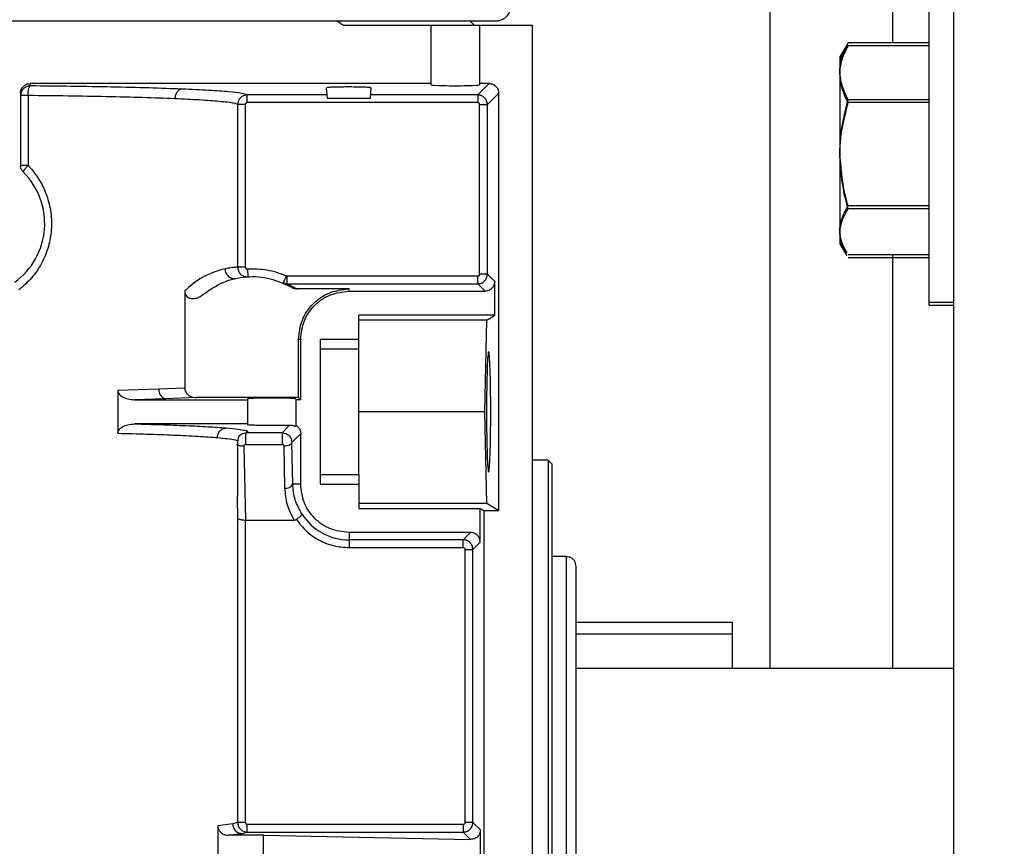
# Model space of a CAD drawing. Header units: inches. Extents: x 170 to 288, y 234 to 248.
# Tile 60 of 192: x 177.7 to 177.834, y 244.664 to 244.777. Entities that reach past the tile are written whole.
import ezdxf

# ---------------------------------------------------------------- set-up
doc = ezdxf.new("R2010")
doc.units = ezdxf.units.IN
doc.header["$LTSCALE"] = 0.25
doc.header["$MEASUREMENT"] = 0
doc.layers.add('ANNOTATIONS', color=1, linetype='Continuous')
doc.layers.add('SLIM E GUIDE MOTOR LH', color=7, linetype='Continuous')
doc.styles.add('ARIAL', font='arial.ttf', dxfattribs={"height": 0.09375})
doc.dimstyles.new('STANDARD$0', dxfattribs={"dimtxt": 0.09375, "dimasz": 0.09375, "dimexe": 0.03125, "dimexo": 0.046875, "dimgap": 0.09, "dimtad": 0, "dimtih": 1, "dimtoh": 1, "dimdec": 4, "dimzin": 0, "dimdsep": 46, "dimtxsty": 'ARIAL', "dimcen": 0.09, "dimadec": 0, "dimazin": 0, "dimtfac": 1, "dimtdec": 4, "dimtofl": 0, "dimtmove": 0, "dimatfit": 1, "dimfxl": 1, "dimtolj": 1, "dimtzin": 0, "dimarcsym": 0})

# ---------------------------------------------------------------- blocks, each defined once
blk = doc.blocks.new('*D8')
at = {"layer": 'ANNOTATIONS', "color": 0, "lineweight": -2, "transparency": 16777216}
for p, q in [((177.4958005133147, 244.7789401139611), (177.4958005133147, 245.4337754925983)), ((178.1204172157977, 244.2824744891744), (178.1204172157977, 245.4337754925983)), ((177.4020505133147, 245.4025254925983), (177.3083005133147, 245.4025254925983)), ((178.2141672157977, 245.4025254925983), (178.3079172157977, 245.4025254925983))]:
    blk.add_line(p, q, dxfattribs=at)
at = {"layer": 'ANNOTATIONS', "color": 0, "transparency": 16777216}
for points in [[(177.4020505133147, 245.4181504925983), (177.4020505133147, 245.3869004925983), (177.4958005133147, 245.4025254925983)], [(178.2141672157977, 245.4181504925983), (178.2141672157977, 245.3869004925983), (178.1204172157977, 245.4025254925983)]]:
    blk.add_solid(points, dxfattribs=at)
at = {"layer": 'defpoints', "color": 0, "transparency": 16777216}
for p in [(178.1204172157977, 245.4025254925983), (177.4958005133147, 244.6851901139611), (178.1204172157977, 244.1887244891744)]:
    blk.add_point(p, dxfattribs=at)
at = {"layer": 'ANNOTATIONS', "color": 0, "transparency": 16777216, "insert": (177.8591191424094, 245.4025254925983), "char_height": 0.09375, "attachment_point": 5, "style": 'ARIAL'}
blk.add_mtext('\\A1;27 1/2"', dxfattribs=at)

msp = doc.modelspace()

# ---------------------------------------------------------------- linework, layer by layer
at = {"layer": 'SLIM E GUIDE MOTOR LH'}
for p, q in [((177.8270502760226, 244.1880811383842), (177.8270502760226, 245.1964911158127)), ((177.8187172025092, 244.8644445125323), (177.8187172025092, 244.7736571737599)), ((177.8020504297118, 244.785195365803), (177.8020504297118, 244.6886506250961)), ((177.8237167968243, 244.7380058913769), (177.8237171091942, 244.7800694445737)), ((177.6225228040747, 244.7766492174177), (177.7649112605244, 244.7766492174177)), ((177.743295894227, 244.7766492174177), (177.7441866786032, 244.775993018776)), ((177.7698326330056, 244.775993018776), (177.7441866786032, 244.775993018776)), ((177.7560531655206, 244.7679356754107), (177.7560531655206, 244.775993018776)), ((177.7619585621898, 244.775993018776), (177.7613024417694, 244.7766492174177)), ((177.7626146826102, 244.775993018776), (177.7626146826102, 244.7679356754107)), ((177.7698326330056, 244.5030271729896), (177.7698326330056, 244.775993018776)), ((177.8125186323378, 244.7733555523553), (177.8115837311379, 244.7717361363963)), ((177.8126997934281, 244.7732602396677), (177.8125436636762, 244.7729441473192)), ((177.8127001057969, 244.7736571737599), (177.812543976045, 244.7733410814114)), ((177.8237167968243, 244.7732602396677), (177.8126997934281, 244.7732602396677)), ((177.8237171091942, 244.7736571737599), (177.8127001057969, 244.7736571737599)), ((177.812518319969, 244.7729586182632), (177.8115834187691, 244.7713392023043)), ((177.8115837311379, 244.7717361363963), (177.8115834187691, 244.7463391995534)), ((177.7015911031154, 244.7677902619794), (177.7015911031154, 244.7681190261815)), ((177.7560531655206, 244.7681190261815), (177.7015911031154, 244.7681190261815)), ((177.763927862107, 244.7681190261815), (177.7623822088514, 244.7665733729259)), ((177.763927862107, 244.7681190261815), (177.7626146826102, 244.7681190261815)), ((177.7002788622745, 244.7668058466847), (177.7002788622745, 244.756991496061)), ((177.7013148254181, 244.7664787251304), (177.7013148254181, 244.756991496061)), ((177.7310792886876, 244.7655241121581), (177.7310792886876, 244.7665733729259)), ((177.7418869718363, 244.7665733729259), (177.7310792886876, 244.7665733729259)), ((177.7418018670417, 244.7675462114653), (177.7419238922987, 244.7661505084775)), ((177.7477967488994, 244.7661505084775), (177.7479187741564, 244.7675462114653)), ((177.7623822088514, 244.7665733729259), (177.7478336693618, 244.7665733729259)), ((177.7623822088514, 244.7665733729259), (177.7623822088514, 244.7655241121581)), ((177.7636938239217, 244.7652618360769), (177.7652394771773, 244.7668074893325)), ((177.7652394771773, 244.7100409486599), (177.7652394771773, 244.7668074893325)), ((177.7297682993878, 244.7652619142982), (177.7297682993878, 244.7431641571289)), ((177.7308170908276, 244.7431641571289), (177.7308170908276, 244.7652619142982)), ((177.7623822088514, 244.7655241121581), (177.7310792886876, 244.7655241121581)), ((177.7419238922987, 244.7661505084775), (177.7477967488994, 244.7661505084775)), ((177.7626444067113, 244.7652618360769), (177.7636938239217, 244.7652618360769)), ((177.7626444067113, 244.742211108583), (177.7626444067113, 244.7652618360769)), ((177.7636938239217, 244.742211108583), (177.7636938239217, 244.7652618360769)), ((177.8237167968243, 244.7655250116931), (177.8126997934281, 244.7655250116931)), ((177.8237171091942, 244.7659219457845), (177.8127001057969, 244.7659219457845)), ((177.8237167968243, 244.7511039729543), (177.8126997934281, 244.7511039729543)), ((177.8237171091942, 244.7515009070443), (177.8127001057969, 244.7515009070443)), ((177.8115834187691, 244.7463391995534), (177.812518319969, 244.7447197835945)), ((177.8115837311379, 244.7467361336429), (177.8125186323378, 244.7451167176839)), ((177.8237167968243, 244.74441816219), (177.8126997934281, 244.74441816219)), ((177.8237171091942, 244.7448150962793), (177.8127001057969, 244.7448150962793)), ((177.8187172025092, 244.7448150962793), (177.8187172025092, 244.6886506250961)), ((177.7308170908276, 244.7431641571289), (177.7297682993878, 244.7431641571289)), ((177.7310952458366, 244.7429021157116), (177.7311568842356, 244.7418541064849)), ((177.7636938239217, 244.742211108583), (177.7626444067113, 244.742211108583)), ((177.7646894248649, 244.7412153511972), (177.7636938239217, 244.742211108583)), ((177.7371564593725, 244.7403880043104), (177.7359480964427, 244.7410072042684)), ((177.736470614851, 244.7419487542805), (177.7363654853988, 244.7419705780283)), ((177.736470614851, 244.7419487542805), (177.736470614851, 244.740899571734)), ((177.7623822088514, 244.7419487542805), (177.736470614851, 244.7419487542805)), ((177.7378319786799, 244.7402016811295), (177.736470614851, 244.740899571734)), ((177.736470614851, 244.740899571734), (177.7623822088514, 244.740899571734)), ((177.7633778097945, 244.7399038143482), (177.7623822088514, 244.740899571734)), ((177.7646894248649, 244.736622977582), (177.7646894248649, 244.7412153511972)), ((177.7225885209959, 244.7399350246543), (177.7225885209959, 244.7267235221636)), ((177.7448981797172, 244.7402016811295), (177.7378319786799, 244.7402016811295)), ((177.7448981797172, 244.7399038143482), (177.7448981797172, 244.7402016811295)), ((177.7448981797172, 244.7399038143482), (177.7633778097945, 244.7399038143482)), ((177.8237171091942, 244.7384028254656), (177.8270502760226, 244.7384028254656)), ((177.8237167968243, 244.7380058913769), (177.8270499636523, 244.7380058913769)), ((177.7646894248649, 244.736622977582), (177.7462104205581, 244.736622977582)), ((177.7462104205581, 244.732019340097), (177.7462104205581, 244.736622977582)), ((177.7636130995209, 244.7359667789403), (177.7462104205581, 244.7359667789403)), ((177.7633618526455, 244.7234996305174), (177.7636130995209, 244.7359667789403)), ((177.7636130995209, 244.7359667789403), (177.7646894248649, 244.736622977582)), ((177.7383366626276, 244.7333421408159), (177.7380384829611, 244.7333421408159)), ((177.7380384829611, 244.7254378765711), (177.7380384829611, 244.7333421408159)), ((177.7383366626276, 244.7251400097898), (177.7383366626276, 244.7333421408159)), ((177.7462104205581, 244.7333421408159), (177.7409611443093, 244.7333421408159)), ((177.7409611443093, 244.7333421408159), (177.7409611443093, 244.7136570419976)), ((177.7462104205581, 244.732019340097), (177.7409611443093, 244.732019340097)), ((177.7190576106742, 244.7265772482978), (177.7135004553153, 244.7264148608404)), ((177.7135004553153, 244.7264148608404), (177.7135004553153, 244.7205844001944)), ((177.7225885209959, 244.7267235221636), (177.7190576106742, 244.7265772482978)), ((177.7199790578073, 244.7252657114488), (177.7157410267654, 244.7251400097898)), ((177.7157410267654, 244.7251400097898), (177.7311187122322, 244.7251400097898)), ((177.7241804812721, 244.7254378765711), (177.7199790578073, 244.7252657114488)), ((177.7380384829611, 244.7254378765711), (177.7241804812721, 244.7254378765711)), ((177.7311187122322, 244.7252546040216), (177.7311187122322, 244.7217445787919)), ((177.7383366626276, 244.7251400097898), (177.7376802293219, 244.7251400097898)), ((177.7376802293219, 244.7251400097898), (177.7376802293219, 244.7214949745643)), ((177.7383366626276, 244.7251400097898), (177.7380384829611, 244.7254378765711)), ((177.7633618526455, 244.7234996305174), (177.7462104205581, 244.7234996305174)), ((177.7636130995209, 244.7110324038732), (177.7633618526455, 244.7234996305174)), ((177.7311187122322, 244.7218591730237), (177.7157410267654, 244.7218591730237)), ((177.7358169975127, 244.7206512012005), (177.7368335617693, 244.7216677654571)), ((177.7298064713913, 244.7120244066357), (177.7298064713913, 244.7194924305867)), ((177.730372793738, 244.7205567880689), (177.7308633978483, 244.7206512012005)), ((177.7358169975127, 244.7206512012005), (177.7308633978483, 244.7206512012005)), ((177.7358169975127, 244.7206512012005), (177.7363029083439, 244.7205578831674)), ((177.7371336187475, 244.7193448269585), (177.7383366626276, 244.7205476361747)), ((177.7383366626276, 244.7136570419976), (177.7383366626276, 244.7205476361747)), ((177.7306152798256, 244.718818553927), (177.7308202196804, 244.7087938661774)), ((177.7308633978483, 244.7190770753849), (177.7358169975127, 244.7190770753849)), ((177.7361990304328, 244.7131321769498), (177.7360845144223, 244.7188198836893)), ((177.7372484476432, 244.7136571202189), (177.7371336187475, 244.7193448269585)), ((177.7719324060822, 244.7169379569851), (177.7698326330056, 244.7169379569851)), ((177.7724571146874, 244.7164130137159), (177.7719324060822, 244.7169379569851)), ((177.7719324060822, 244.7169379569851), (177.7719324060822, 244.6119510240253)), ((177.7724571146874, 244.7164130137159), (177.7724571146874, 244.6124759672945)), ((177.7409611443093, 244.7149799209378), (177.7462104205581, 244.7149799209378)), ((177.7462104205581, 244.7149799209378), (177.7462104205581, 244.7103762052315)), ((177.7383366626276, 244.7136570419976), (177.7372484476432, 244.7136571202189)), ((177.7409611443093, 244.7136570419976), (177.7462104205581, 244.7136570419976)), ((177.7297119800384, 244.7120244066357), (177.7297166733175, 244.7117737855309)), ((177.7297166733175, 244.7117737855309), (177.7297682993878, 244.7090751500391)), ((177.7636130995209, 244.7110324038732), (177.7462104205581, 244.7110324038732)), ((177.7462104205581, 244.7103762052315), (177.7627210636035, 244.7103762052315)), ((177.7627210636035, 244.7103762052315), (177.7632708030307, 244.7100409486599)), ((177.7627210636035, 244.7057838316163), (177.7627210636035, 244.7103762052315)), ((177.7652394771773, 244.7100409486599), (177.7636130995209, 244.7110324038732)), ((177.7297682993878, 244.7090751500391), (177.7297682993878, 244.6676890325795)), ((177.7308170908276, 244.6676890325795), (177.7308202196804, 244.7087938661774)), ((177.7308202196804, 244.7087938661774), (177.7374593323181, 244.7087938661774)), ((177.7632708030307, 244.6188480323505), (177.7632708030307, 244.7100409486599)), ((177.7652394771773, 244.7100409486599), (177.7632708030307, 244.7100409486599)), ((177.7614094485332, 244.7070953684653), (177.7448981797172, 244.7070953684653)), ((177.7448981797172, 244.7070953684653), (177.7448981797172, 244.7050504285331)), ((177.7604135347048, 244.7060996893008), (177.7448981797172, 244.7060996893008)), ((177.7604135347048, 244.7060996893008), (177.7614094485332, 244.7070953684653)), ((177.7448981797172, 244.7050504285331), (177.7604135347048, 244.7050504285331)), ((177.76067604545, 244.7047881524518), (177.7617251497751, 244.7047881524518)), ((177.76067604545, 244.6676891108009), (177.76067604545, 244.7047881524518)), ((177.7617251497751, 244.7047881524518), (177.7627210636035, 244.7057838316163)), ((177.7617251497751, 244.6676891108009), (177.7617251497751, 244.7047881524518)), ((177.774425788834, 244.7038145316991), (177.7724571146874, 244.7038145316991)), ((177.774425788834, 244.6250745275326), (177.774425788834, 244.7038145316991)), ((177.7757380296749, 244.6949006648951), (177.7969979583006, 244.6949006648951)), ((177.7969979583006, 244.6886506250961), (177.7969979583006, 244.6949006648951)), ((177.7757380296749, 244.6933381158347), (177.7969979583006, 244.6933381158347)), ((177.7757380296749, 244.6886506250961), (177.8270502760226, 244.6886506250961)), ((177.72909809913, 244.6674915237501), (177.7270721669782, 244.6672503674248)), ((177.7297682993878, 244.6676890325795), (177.72909809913, 244.6674915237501)), ((177.7308170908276, 244.6676890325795), (177.7297682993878, 244.6676890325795)), ((177.7310792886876, 244.6663775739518), (177.7310792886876, 244.6674268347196)), ((177.7604135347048, 244.6674268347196), (177.7310792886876, 244.6674268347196)), ((177.7604135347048, 244.6674268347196), (177.7604135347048, 244.6663775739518)), ((177.7617251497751, 244.6676891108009), (177.76067604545, 244.6676891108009)), ((177.7627423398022, 244.6666721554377), (177.7617251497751, 244.6676891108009)), ((177.7270721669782, 244.6672503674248), (177.7270721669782, 244.6616386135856)), ((177.7284695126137, 244.6659547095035), (177.7303846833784, 244.6661799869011)), ((177.7303846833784, 244.6661799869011), (177.7310792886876, 244.6663775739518)), ((177.7310792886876, 244.6663775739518), (177.7604135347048, 244.6663775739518)), ((177.7614038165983, 244.6653876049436), (177.7604135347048, 244.6663775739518)), ((177.7627423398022, 244.6622167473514), (177.7627423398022, 244.6666721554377)), ((177.7332766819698, 244.6659547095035), (177.7284695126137, 244.6659547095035)), ((177.7332766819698, 244.6629342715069), (177.7332766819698, 244.6659547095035)), ((177.7332766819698, 244.6659547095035), (177.7614038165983, 244.6653876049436))]:
    msp.add_line(p, q, dxfattribs=at)
at = {"layer": 'SLIM E GUIDE MOTOR LH', "flags": 128}
msp.add_lwpolyline([(177.7363654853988, 244.7419705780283), (177.7362841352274, 244.7417826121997), (177.7362059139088, 244.7416019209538), (177.7361336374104, 244.7414353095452), (177.736070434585, 244.7412893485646), (177.7360184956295, 244.7411695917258), (177.7359800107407, 244.741080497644), (177.7359562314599, 244.741025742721), (177.7359480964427, 244.7410072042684)], dxfattribs=at)
at = {"layer": 'SLIM E GUIDE MOTOR LH'}
for centre, radius, start, end in [((177.6937170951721, 244.7490901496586), 0.009842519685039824, 306.0318790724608, 45.09912784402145), ((177.7202562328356, 244.7264399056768), 0.001206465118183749, 173.463342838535, 256.7181505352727), ((177.736372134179, 244.7140976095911), 0.000980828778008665, 259.8347831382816, 333.3089846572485), ((177.7448981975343, 244.7136570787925), 0.007557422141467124, 212.1655892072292, 270.0000000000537)]:
    msp.add_arc(centre, radius, start, end, dxfattribs=at)
for centre, major_axis, ratio, start_param, end_param in [((177.7593338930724, 244.7679357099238), (0.003280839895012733, 0), 0.03492076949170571, 3.14159265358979, 6.283185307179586), ((177.7638645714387, 244.7234995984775), (0, 0.008202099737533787), 0.0349207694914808, 4.71238898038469, 7.853981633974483), ((177.7638645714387, 244.7234995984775), (0, 0.008202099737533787), 0.0349207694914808, 1.570796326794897, 4.71238898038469)]:
    msp.add_ellipse(centre, major_axis=major_axis, ratio=ratio, start_param=start_param, end_param=end_param, dxfattribs=at)
for points, knots in [([(177.7649112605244, 244.7766492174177), (177.7650047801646, 244.7766532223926), (177.7652723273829, 244.7766646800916), (177.7657088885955, 244.7767925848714), (177.7661713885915, 244.7770726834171), (177.7665406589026, 244.777470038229), (177.7667792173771, 244.7779337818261), (177.7668921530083, 244.7784109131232), (177.7668730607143, 244.7787207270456), (177.766863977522, 244.7788681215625)], [0, 0, 0, 0, 0.08410297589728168, 0.240607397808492, 0.4029511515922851, 0.5653592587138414, 0.7218626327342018, 0.8676756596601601, 1, 1, 1, 1]), ([(177.8115834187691, 244.7693925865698), (177.8115848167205, 244.7694842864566), (177.8115954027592, 244.7701786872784), (177.8118383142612, 244.7714874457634), (177.8124108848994, 244.772665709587), (177.8126997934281, 244.7732602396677)], [0, 0, 0, 0, 0.07009360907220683, 0.530786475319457, 1, 1, 1, 1]), ([(177.8115837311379, 244.7697895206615), (177.8115851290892, 244.7698812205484), (177.8115957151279, 244.7705756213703), (177.81183862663, 244.7718843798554), (177.8124111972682, 244.7730626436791), (177.8127001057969, 244.7736571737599)], [0, 0, 0, 0, 0.07009360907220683, 0.530786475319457, 1, 1, 1, 1]), ([(177.8126997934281, 244.7655250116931), (177.8123877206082, 244.7661531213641), (177.8117578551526, 244.7674208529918), (177.811641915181, 244.7687313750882), (177.8115834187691, 244.7693925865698)], [0, 0, 0, 0, 0.4954594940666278, 1, 1, 1, 1]), ([(177.8127001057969, 244.7659219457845), (177.812388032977, 244.7665500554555), (177.8117581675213, 244.7678177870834), (177.8116422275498, 244.7691283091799), (177.8115837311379, 244.7697895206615)], [0, 0, 0, 0, 0.4954594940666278, 1, 1, 1, 1]), ([(177.7002788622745, 244.7668058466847), (177.7002856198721, 244.7669095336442), (177.7002991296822, 244.7671168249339), (177.7004092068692, 244.7673984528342), (177.7005649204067, 244.7676411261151), (177.7008099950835, 244.767882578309), (177.7011583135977, 244.7680795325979), (177.7014546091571, 244.7681065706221), (177.7015911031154, 244.7681190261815)], [0, 0, 0, 0, 0.1508876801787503, 0.3016551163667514, 0.4352185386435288, 0.5691253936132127, 0.8015097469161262, 1, 1, 1, 1]), ([(177.7015911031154, 244.7677902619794), (177.7014191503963, 244.767770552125), (177.7010752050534, 244.7677311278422), (177.7006413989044, 244.7674278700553), (177.7003379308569, 244.7669943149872), (177.7002985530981, 244.7666505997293), (177.7002788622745, 244.7664787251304)], [0, 0, 0, 0, 0.2499837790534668, 0.5000255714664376, 0.749988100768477, 1, 1, 1, 1]), ([(177.7013148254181, 244.7664787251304), (177.7013196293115, 244.766640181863), (177.7013296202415, 244.7669759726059), (177.701394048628, 244.7674121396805), (177.7014858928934, 244.7677192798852), (177.7015569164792, 244.7677671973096), (177.7015911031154, 244.7677902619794)], [0, 0, 0, 0, 0.240120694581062, 0.4993926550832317, 0.7590366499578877, 1, 1, 1, 1]), ([(177.7222421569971, 244.7673582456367), (177.720777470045, 244.7674128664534), (177.7178925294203, 244.7675204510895), (177.7127330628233, 244.767643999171), (177.7073049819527, 244.767737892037), (177.7034747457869, 244.7677729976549), (177.7015911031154, 244.7677902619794)], [0, 0, 0, 0, 0.2619238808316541, 0.5159019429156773, 0.7619291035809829, 1, 1, 1, 1]), ([(177.7433763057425, 244.7676359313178), (177.7430606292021, 244.7676281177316), (177.742440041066, 244.7676127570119), (177.7419440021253, 244.7675776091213), (177.741943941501, 244.7675546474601), (177.7419439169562, 244.7675453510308)], [0, 0, 0, 0, 0.3812431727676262, 0.7494855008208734, 1, 1, 1, 1]), ([(177.7477767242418, 244.7675466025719), (177.7477921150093, 244.7675510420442), (177.7478319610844, 244.7675625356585), (177.7476667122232, 244.7675813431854), (177.7474014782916, 244.7676009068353), (177.747008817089, 244.7676175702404), (177.7464136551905, 244.7676349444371), (177.745558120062, 244.7676489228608), (177.7444223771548, 244.7676517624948), (177.7437373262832, 244.7676413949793), (177.7433763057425, 244.7676359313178)], [0, 0, 0, 0, 0.06243936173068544, 0.1616529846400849, 0.2677670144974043, 0.369002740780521, 0.4654039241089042, 0.6428271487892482, 0.8117705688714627, 1, 1, 1, 1]), ([(177.763927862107, 244.7681190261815), (177.7640998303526, 244.7680993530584), (177.7644435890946, 244.7680600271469), (177.7648769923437, 244.7677565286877), (177.7651803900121, 244.7673231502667), (177.7652197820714, 244.7669793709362), (177.7652394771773, 244.7668074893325)], [0, 0, 0, 0, 0.2501149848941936, 0.4999714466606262, 0.7499974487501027, 1, 1, 1, 1]), ([(177.7013148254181, 244.7664787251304), (177.7011724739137, 244.7664787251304), (177.7008878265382, 244.7664787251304), (177.700552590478, 244.7664787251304), (177.7003226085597, 244.7664787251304), (177.7002934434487, 244.7664787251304), (177.7002788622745, 244.7664787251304)], [0, 0, 0, 0, 0.2500449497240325, 0.4999921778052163, 0.7500197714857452, 1, 1, 1, 1]), ([(177.7212412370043, 244.7660467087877), (177.7198254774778, 244.7661012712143), (177.7170384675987, 244.7662086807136), (177.7120558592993, 244.7663316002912), (177.706820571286, 244.7664259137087), (177.7031290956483, 244.766461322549), (177.7013148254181, 244.7664787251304)], [0, 0, 0, 0, 0.2623672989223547, 0.5164861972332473, 0.7623647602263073, 1, 1, 1, 1]), ([(177.7222421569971, 244.7673582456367), (177.7221174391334, 244.7673373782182), (177.7219258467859, 244.7673053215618), (177.721694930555, 244.7671385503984), (177.721536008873, 244.7669687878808), (177.7214072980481, 244.7667601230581), (177.7212813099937, 244.766458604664), (177.7212570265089, 244.7662090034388), (177.7212412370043, 244.7660467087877)], [0, 0, 0, 0, 0.2406071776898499, 0.3696222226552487, 0.5011432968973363, 0.632477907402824, 0.7610313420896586, 1, 1, 1, 1]), ([(177.7310792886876, 244.7665733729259), (177.7308890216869, 244.7666447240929), (177.730508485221, 244.7667874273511), (177.7286616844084, 244.7669932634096), (177.7259998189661, 244.7671878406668), (177.7234947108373, 244.7673014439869), (177.7222421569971, 244.7673582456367)], [0, 0, 0, 0, 0.2499989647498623, 0.5000011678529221, 0.7500006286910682, 1, 1, 1, 1]), ([(177.7310792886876, 244.7665733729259), (177.7309906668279, 244.7665679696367), (177.7308141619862, 244.7665572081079), (177.7304794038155, 244.7664490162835), (177.7301188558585, 244.7662006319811), (177.7298248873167, 244.7657645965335), (177.7297870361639, 244.7654283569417), (177.7297682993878, 244.7652619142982)], [0, 0, 0, 0, 0.129654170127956, 0.2582273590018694, 0.5102850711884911, 0.757585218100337, 1, 1, 1, 1]), ([(177.7636938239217, 244.7652618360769), (177.7636739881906, 244.7654335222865), (177.7636343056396, 244.765776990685), (177.7633309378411, 244.766210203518), (177.7628976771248, 244.7665138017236), (177.7625540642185, 244.7665535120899), (177.7623822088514, 244.7665733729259)], [0, 0, 0, 0, 0.2498807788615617, 0.4999012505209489, 0.7498794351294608, 1, 1, 1, 1]), ([(177.7297682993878, 244.7652619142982), (177.7296407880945, 244.7653175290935), (177.7294044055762, 244.7654206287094), (177.7284784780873, 244.7655601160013), (177.7273615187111, 244.7656793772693), (177.7260756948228, 244.765783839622), (177.724605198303, 244.7658799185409), (177.7230093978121, 244.765967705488), (177.7218210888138, 244.766020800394), (177.7212412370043, 244.7660467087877)], [0, 0, 0, 0, 0.1951849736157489, 0.3618370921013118, 0.4999429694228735, 0.6335626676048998, 0.7614479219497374, 0.8835952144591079, 1, 1, 1, 1]), ([(177.7308170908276, 244.7652619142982), (177.7306834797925, 244.7652619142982), (177.7304163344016, 244.7652619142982), (177.7300758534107, 244.7652619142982), (177.7298312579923, 244.7652619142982), (177.7297892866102, 244.7652619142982), (177.7297682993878, 244.7652619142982)], [0, 0, 0, 0, 0.2501014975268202, 0.5000594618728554, 0.7500114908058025, 1, 1, 1, 1]), ([(177.7310792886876, 244.7655241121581), (177.7310447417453, 244.765520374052), (177.7309757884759, 244.7655129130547), (177.7308899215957, 244.7654516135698), (177.730828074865, 244.7653657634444), (177.7308207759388, 244.7652967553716), (177.7308170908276, 244.7652619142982)], [0, 0, 0, 0, 0.250520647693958, 0.500021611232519, 0.7475688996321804, 1, 1, 1, 1]), ([(177.7626444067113, 244.7652618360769), (177.7626406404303, 244.765296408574), (177.7626331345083, 244.7653653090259), (177.7625718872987, 244.7654512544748), (177.7624860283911, 244.7655130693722), (177.762416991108, 244.7655204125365), (177.7623822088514, 244.7655241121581)], [0, 0, 0, 0, 0.2507427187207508, 0.4997118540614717, 0.7479456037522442, 1, 1, 1, 1]), ([(177.8115834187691, 244.7583144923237), (177.811597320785, 244.7589155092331), (177.8116537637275, 244.7613556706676), (177.8122502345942, 244.7637331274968), (177.8126997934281, 244.7655250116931)], [0, 0, 0, 0, 0.2463021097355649, 1, 1, 1, 1]), ([(177.8115837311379, 244.7587114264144), (177.8115976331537, 244.7593124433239), (177.8116540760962, 244.7617526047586), (177.812250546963, 244.764130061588), (177.8127001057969, 244.7659219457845)], [0, 0, 0, 0, 0.2463021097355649, 1, 1, 1, 1]), ([(177.8126997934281, 244.7511039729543), (177.812549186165, 244.7516427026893), (177.8118925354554, 244.7539915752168), (177.8117179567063, 244.7564330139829), (177.8115834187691, 244.7583144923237)], [0, 0, 0, 0, 0.2293567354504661, 1, 1, 1, 1]), ([(177.8127001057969, 244.7515009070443), (177.8125494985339, 244.7520396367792), (177.8118928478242, 244.7543885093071), (177.811718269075, 244.7568299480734), (177.8115837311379, 244.7587114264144)], [0, 0, 0, 0, 0.2293567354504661, 1, 1, 1, 1]), ([(177.7013148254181, 244.756991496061), (177.7019045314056, 244.7562895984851), (177.7029366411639, 244.7550611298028), (177.7039254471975, 244.7528415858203), (177.7044646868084, 244.7506161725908), (177.7045263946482, 244.7482478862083), (177.7041182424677, 244.7458921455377), (177.7032127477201, 244.7436592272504), (177.7018584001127, 244.7416235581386), (177.7006489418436, 244.7405849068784), (177.7000485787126, 244.7400693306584)], [0, 0, 0, 0, 0.1439182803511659, 0.2518873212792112, 0.3784536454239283, 0.499882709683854, 0.6187832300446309, 0.7494180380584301, 0.8756135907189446, 1, 1, 1, 1]), ([(177.7006646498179, 244.7560619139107), (177.7006072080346, 244.7561261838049), (177.7004922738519, 244.7562547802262), (177.7003720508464, 244.7564852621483), (177.7002935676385, 244.7567331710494), (177.7002837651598, 244.7569053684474), (177.7002788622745, 244.756991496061)], [0, 0, 0, 0, 0.2498922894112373, 0.5000047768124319, 0.7499184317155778, 1, 1, 1, 1]), ([(177.7013148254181, 244.756991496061), (177.7011724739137, 244.756991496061), (177.7008878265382, 244.756991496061), (177.700552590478, 244.756991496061), (177.7003226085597, 244.756991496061), (177.7002934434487, 244.756991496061), (177.7002788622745, 244.756991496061)], [0, 0, 0, 0, 0.2500449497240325, 0.4999921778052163, 0.7500197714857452, 1, 1, 1, 1]), ([(177.7006646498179, 244.7560619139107), (177.7006592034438, 244.7560883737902), (177.7006479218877, 244.756143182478), (177.7007801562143, 244.7563637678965), (177.701008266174, 244.7566590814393), (177.7012147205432, 244.7568829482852), (177.7013148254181, 244.756991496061)], [0, 0, 0, 0, 0.24032685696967, 0.4978102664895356, 0.7564999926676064, 1, 1, 1, 1]), ([(177.8115834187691, 244.7477611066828), (177.8115848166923, 244.7478403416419), (177.8115954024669, 244.7484403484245), (177.8118383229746, 244.7495718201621), (177.8124108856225, 244.7505901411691), (177.8126997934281, 244.7511039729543)], [0, 0, 0, 0, 0.07009321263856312, 0.5307809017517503, 1, 1, 1, 1]), ([(177.8115837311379, 244.7481580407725), (177.8115851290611, 244.7482372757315), (177.8115957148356, 244.7488372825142), (177.8118386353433, 244.7499687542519), (177.8124111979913, 244.750987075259), (177.8127001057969, 244.7515009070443)], [0, 0, 0, 0, 0.07009321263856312, 0.5307809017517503, 1, 1, 1, 1]), ([(177.8125436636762, 244.7447342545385), (177.8122953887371, 244.7451726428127), (177.8117338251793, 244.7461642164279), (177.8116372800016, 244.7471892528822), (177.8115834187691, 244.7477611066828)], [0, 0, 0, 0, 0.4421136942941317, 1, 1, 1, 1]), ([(177.812543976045, 244.7451311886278), (177.8122957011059, 244.7455695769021), (177.8117341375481, 244.7465611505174), (177.8116375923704, 244.7475861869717), (177.8115837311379, 244.7481580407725)], [0, 0, 0, 0, 0.4421136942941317, 1, 1, 1, 1]), ([(177.7280574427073, 244.7429237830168), (177.7278054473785, 244.7428626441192), (177.7273237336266, 244.7427457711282), (177.7264820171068, 244.7424617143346), (177.7254289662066, 244.7420064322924), (177.7241295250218, 244.7412953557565), (177.7230833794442, 244.7403718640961), (177.7225885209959, 244.7399350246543)], [0, 0, 0, 0, 0.1878881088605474, 0.3591665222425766, 0.5142804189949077, 0.7702399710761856, 1, 1, 1, 1]), ([(177.7297682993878, 244.7431641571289), (177.7296863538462, 244.7431586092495), (177.7295265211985, 244.7431477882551), (177.728941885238, 244.743094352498), (177.7283501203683, 244.742980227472), (177.7280574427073, 244.7429237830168)], [0, 0, 0, 0, 0.3471524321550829, 0.6771117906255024, 1, 1, 1, 1]), ([(177.7280574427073, 244.7429237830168), (177.7280641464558, 244.7428355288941), (177.7280780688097, 244.7426522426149), (177.7281699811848, 244.7423806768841), (177.7283203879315, 244.7421223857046), (177.7285293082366, 244.7419005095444), (177.7287806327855, 244.7417344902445), (177.7290529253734, 244.7416368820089), (177.7293245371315, 244.7416021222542), (177.7294973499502, 244.7416279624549), (177.7295805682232, 244.7416404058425)], [0, 0, 0, 0, 0.1142017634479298, 0.2371743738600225, 0.3667925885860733, 0.5000343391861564, 0.6332256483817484, 0.762835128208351, 0.885792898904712, 1, 1, 1, 1]), ([(177.7297682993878, 244.7431641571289), (177.7297878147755, 244.7429901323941), (177.729817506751, 244.742725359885), (177.7299944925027, 244.7424122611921), (177.7302099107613, 244.7421583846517), (177.7304979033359, 244.7419697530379), (177.7308392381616, 244.7418585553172), (177.7310463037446, 244.741855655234), (177.7311568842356, 244.7418541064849)], [0, 0, 0, 0, 0.2431544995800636, 0.3699510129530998, 0.4997905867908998, 0.7098443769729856, 0.845046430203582, 0.9999999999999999, 0.9999999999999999, 0.9999999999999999, 0.9999999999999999]), ([(177.7308170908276, 244.7431641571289), (177.7308208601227, 244.7431282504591), (177.7308264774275, 244.7430747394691), (177.7308627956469, 244.7430125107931), (177.7308980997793, 244.7429719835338), (177.7309404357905, 244.7429388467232), (177.7310048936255, 244.7429063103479), (177.731058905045, 244.7429038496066), (177.7310952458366, 244.7429021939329)], [0, 0, 0, 0, 0.2497482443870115, 0.372194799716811, 0.4995108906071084, 0.6259266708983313, 0.7483102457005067, 0.9999999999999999, 0.9999999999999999, 0.9999999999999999, 0.9999999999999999]), ([(177.7363654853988, 244.7419705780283), (177.7355144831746, 244.742280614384), (177.7338124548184, 244.7429006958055), (177.7320009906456, 244.7429016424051), (177.7310952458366, 244.7429021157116)], [0, 0, 0, 0, 0.4999929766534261, 1, 1, 1, 1]), ([(177.7623822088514, 244.740899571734), (177.7625540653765, 244.7409194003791), (177.7628976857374, 244.7409590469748), (177.7633309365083, 244.7412626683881), (177.7636343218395, 244.7416958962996), (177.7636739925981, 244.742039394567), (177.7636938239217, 244.742211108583)], [0, 0, 0, 0, 0.2501055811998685, 0.5000762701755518, 0.750089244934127, 1, 1, 1, 1]), ([(177.7626444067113, 244.742211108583), (177.7626407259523, 244.7421762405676), (177.7626334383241, 244.7421072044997), (177.7625715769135, 244.7420213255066), (177.762485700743, 244.7419600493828), (177.7624167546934, 244.7419525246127), (177.7623822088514, 244.7419487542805)], [0, 0, 0, 0, 0.2525619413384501, 0.500053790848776, 0.749498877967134, 1, 1, 1, 1]), ([(177.7250531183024, 244.7394385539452), (177.7259442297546, 244.7400556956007), (177.7277264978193, 244.7412900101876), (177.7309422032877, 244.7419877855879), (177.7342273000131, 244.7417999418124), (177.7361801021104, 244.7408586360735), (177.7371564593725, 244.7403880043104)], [0, 0, 0, 0, 0.250000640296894, 0.5000139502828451, 0.7500181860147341, 1, 1, 1, 1]), ([(177.736470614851, 244.740899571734), (177.7363803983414, 244.7409040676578), (177.736200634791, 244.7409130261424), (177.7360320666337, 244.7409758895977), (177.7359480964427, 244.7410072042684)], [0, 0, 0, 0, 0.5018620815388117, 1, 1, 1, 1]), ([(177.7623822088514, 244.740899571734), (177.7623822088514, 244.7409193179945), (177.7623822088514, 244.7409588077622), (177.7623822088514, 244.7412032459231), (177.7623822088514, 244.7415452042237), (177.7623822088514, 244.7418142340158), (177.7623822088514, 244.7419487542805)], [0, 0, 0, 0, 0.2500181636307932, 0.5000014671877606, 0.7499907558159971, 1, 1, 1, 1]), ([(177.7646894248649, 244.7412153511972), (177.7646697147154, 244.7410434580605), (177.7646303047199, 244.7406997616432), (177.7643272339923, 244.7402660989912), (177.7638935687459, 244.7399628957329), (177.7635497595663, 244.7399235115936), (177.7633778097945, 244.7399038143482)], [0, 0, 0, 0, 0.2500280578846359, 0.4999254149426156, 0.749896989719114, 1, 1, 1, 1]), ([(177.7225885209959, 244.7399350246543), (177.7225965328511, 244.7398176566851), (177.7226119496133, 244.7395918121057), (177.7227566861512, 244.7392920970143), (177.7229789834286, 244.7390669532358), (177.7232803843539, 244.7389190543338), (177.7236535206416, 244.7388651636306), (177.7240959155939, 244.7389238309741), (177.724587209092, 244.7390995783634), (177.7248913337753, 244.7393207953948), (177.7250531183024, 244.7394384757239)], [0, 0, 0, 0, 0.1091297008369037, 0.2099921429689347, 0.3033328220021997, 0.4000072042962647, 0.5184428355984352, 0.6501206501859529, 0.8138754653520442, 1, 1, 1, 1]), ([(177.7371564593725, 244.7403880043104), (177.7372627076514, 244.7403339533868), (177.7374751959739, 244.7402258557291), (177.7377130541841, 244.7402097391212), (177.7378319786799, 244.7402016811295)], [0, 0, 0, 0, 0.5000193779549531, 1, 1, 1, 1]), ([(177.7380384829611, 244.7333421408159), (177.7381416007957, 244.7342410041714), (177.7383478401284, 244.7360387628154), (177.739934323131, 244.7383059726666), (177.7422015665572, 244.7398924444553), (177.7439992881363, 244.740098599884), (177.7448981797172, 244.7402016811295)], [0, 0, 0, 0, 0.249999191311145, 0.500007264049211, 0.7499950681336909, 1, 1, 1, 1]), ([(177.7383366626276, 244.7333421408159), (177.7384352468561, 244.7342019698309), (177.7386324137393, 244.7359216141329), (177.7401498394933, 244.7380905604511), (177.7423188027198, 244.7396078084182), (177.7440384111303, 244.7398051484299), (177.7448981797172, 244.7399038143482)], [0, 0, 0, 0, 0.2500018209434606, 0.4999996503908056, 0.7500101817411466, 1, 1, 1, 1]), ([(177.7462104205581, 244.7149799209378), (177.7462104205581, 244.7151534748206), (177.7462104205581, 244.7155005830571), (177.7462104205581, 244.7174905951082), (177.7462104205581, 244.7202521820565), (177.7462104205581, 244.7234996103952), (177.7462104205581, 244.7267470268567), (177.7462104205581, 244.729508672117), (177.7462104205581, 244.7314985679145), (177.7462104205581, 244.7318457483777), (177.7462104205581, 244.732019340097)], [0, 0, 0, 0, 0.1249995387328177, 0.2499994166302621, 0.3749997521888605, 0.5000007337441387, 0.6249987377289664, 0.7500016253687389, 0.8749997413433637, 1, 1, 1, 1]), ([(177.7135004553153, 244.7264148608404), (177.7135077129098, 244.726338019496), (177.713522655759, 244.7261798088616), (177.7136478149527, 244.7259429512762), (177.7138531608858, 244.7257143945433), (177.7142515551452, 244.7254410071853), (177.7148899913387, 244.725195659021), (177.7154439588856, 244.7251594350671), (177.7157410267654, 244.7251400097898)], [0, 0, 0, 0, 0.08192725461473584, 0.168682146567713, 0.2808307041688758, 0.4082636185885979, 0.6826783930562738, 1, 1, 1, 1]), ([(177.7225885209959, 244.7267235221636), (177.7225933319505, 244.7266464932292), (177.7226030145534, 244.7264914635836), (177.7226841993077, 244.7262641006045), (177.7228126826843, 244.7260484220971), (177.7230673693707, 244.7257761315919), (177.7235234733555, 244.7255019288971), (177.7239523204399, 244.7254601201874), (177.7241804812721, 244.7254378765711)], [0, 0, 0, 0, 0.1020906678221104, 0.2054692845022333, 0.317062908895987, 0.4334256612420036, 0.6985637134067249, 1, 1, 1, 1]), ([(177.7376802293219, 244.7252546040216), (177.7376614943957, 244.7252638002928), (177.7376264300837, 244.7252810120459), (177.7373217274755, 244.725308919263), (177.7368422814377, 244.7253332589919), (177.7362172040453, 244.7253507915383), (177.7354548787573, 244.7253646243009), (177.7343995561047, 244.7253720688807), (177.7333441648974, 244.7253646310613), (177.7325819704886, 244.7253507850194), (177.7319566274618, 244.7253332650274), (177.7314772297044, 244.7253089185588), (177.731172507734, 244.7252810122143), (177.7311374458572, 244.7252638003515), (177.7311187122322, 244.7252546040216)], [0, 0, 0, 0, 0.07756773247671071, 0.1451758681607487, 0.2501297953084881, 0.3152966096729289, 0.3787672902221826, 0.4999867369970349, 0.6212360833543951, 0.6846797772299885, 0.7498702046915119, 0.8548241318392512, 0.9224322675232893, 1, 1, 1, 1]), ([(177.7135004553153, 244.7205844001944), (177.7135076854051, 244.7206607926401), (177.713522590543, 244.720818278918), (177.7136462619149, 244.7210544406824), (177.7138506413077, 244.7212825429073), (177.7142487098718, 244.72155696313), (177.7148882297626, 244.7218034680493), (177.7154436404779, 244.7218397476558), (177.7157410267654, 244.7218591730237)], [0, 0, 0, 0, 0.08146987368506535, 0.1679536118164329, 0.2795045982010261, 0.4067152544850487, 0.6823346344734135, 1, 1, 1, 1]), ([(177.7157410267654, 244.7218591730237), (177.7169689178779, 244.7218255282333), (177.7194989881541, 244.7217562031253), (177.7228573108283, 244.7216278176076), (177.725929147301, 244.7214786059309), (177.727452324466, 244.7213648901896), (177.7282339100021, 244.7213065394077)], [0, 0, 0, 0, 0.2292100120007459, 0.4722873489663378, 0.7292156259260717, 1, 1, 1, 1]), ([(177.7270230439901, 244.7199950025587), (177.7270408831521, 244.7201587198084), (177.7270683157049, 244.7204104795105), (177.7272209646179, 244.7207137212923), (177.7273772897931, 244.7209228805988), (177.7275704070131, 244.7210921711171), (177.7278503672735, 244.7212571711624), (177.7280827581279, 244.7212870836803), (177.7282339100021, 244.7213065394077)], [0, 0, 0, 0, 0.2396321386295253, 0.3684994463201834, 0.5000677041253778, 0.6315970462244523, 0.7603830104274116, 1, 1, 1, 1]), ([(177.7282339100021, 244.7213065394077), (177.7287949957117, 244.7212542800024), (177.7299171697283, 244.7211497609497), (177.7308442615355, 244.7209851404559), (177.7312478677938, 244.7208181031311), (177.7309915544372, 244.7207068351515), (177.7308633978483, 244.7206512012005)], [0, 0, 0, 0, 0.2500007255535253, 0.5000026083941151, 0.750001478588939, 1, 1, 1, 1]), ([(177.7368335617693, 244.7216677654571), (177.7365844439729, 244.7216597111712), (177.7360920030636, 244.7216437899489), (177.7351476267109, 244.7216314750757), (177.734176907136, 244.7216286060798), (177.7332179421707, 244.7216359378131), (177.7323943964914, 244.7216519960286), (177.7317387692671, 244.7216752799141), (177.7312340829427, 244.7217059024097), (177.7311599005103, 244.7217307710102), (177.7311187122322, 244.7217445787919)], [0, 0, 0, 0, 0.1283973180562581, 0.2538080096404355, 0.3761536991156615, 0.4955416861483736, 0.6227251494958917, 0.729769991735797, 0.8499603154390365, 1, 1, 1, 1]), ([(177.7376802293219, 244.7214949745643), (177.7376687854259, 244.7214906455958), (177.7376450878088, 244.7214816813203), (177.7374212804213, 244.7215996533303), (177.7370628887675, 244.7216411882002), (177.7368335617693, 244.7216677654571)], [0, 0, 0, 0, 0.2516773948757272, 0.5211646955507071, 1, 1, 1, 1]), ([(177.7376802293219, 244.7216838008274), (177.7377733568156, 244.7216206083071), (177.737959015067, 244.7214946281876), (177.7381657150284, 244.7212203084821), (177.7383099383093, 244.7209009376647), (177.7383277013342, 244.7206661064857), (177.7383366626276, 244.7205476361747)], [0, 0, 0, 0, 0.2448241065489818, 0.4880794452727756, 0.7417404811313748, 1, 1, 1, 1]), ([(177.7135004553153, 244.7205844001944), (177.7148283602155, 244.720549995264), (177.7175718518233, 244.7204789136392), (177.7212228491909, 244.7203427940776), (177.7245630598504, 244.7201827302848), (177.7261877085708, 244.7200587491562), (177.7270230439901, 244.7199950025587)], [0, 0, 0, 0, 0.2274691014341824, 0.4699580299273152, 0.7274716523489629, 1, 1, 1, 1]), ([(177.7270230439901, 244.7199950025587), (177.7274999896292, 244.7199496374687), (177.7285624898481, 244.7198485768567), (177.7294712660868, 244.7196853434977), (177.7298866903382, 244.7195627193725), (177.7297878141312, 244.7194982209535), (177.7297789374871, 244.7194924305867)], [0, 0, 0, 0, 0.2810994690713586, 0.6262102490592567, 0.9664429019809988, 1, 1, 1, 1]), ([(177.7298064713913, 244.7194919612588), (177.7298428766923, 244.7197469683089), (177.7299163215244, 244.720261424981), (177.7302927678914, 244.7204835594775), (177.7304826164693, 244.720595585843)], [0, 0, 0, 0, 0.4956822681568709, 1, 1, 1, 1]), ([(177.7308633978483, 244.7190770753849), (177.7308633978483, 244.7191584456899), (177.7308633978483, 244.7193211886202), (177.7308633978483, 244.7195931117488), (177.7308633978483, 244.7198631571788), (177.7308633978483, 244.7201165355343), (177.7308633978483, 244.7203363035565), (177.7308633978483, 244.720506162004), (177.7308633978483, 244.7206216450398), (177.7308633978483, 244.7206413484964), (177.7308633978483, 244.7206512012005)], [0, 0, 0, 0, 0.1249904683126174, 0.2499845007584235, 0.3749914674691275, 0.4999894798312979, 0.6249999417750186, 0.7500012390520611, 0.8749882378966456, 1, 1, 1, 1]), ([(177.7358169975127, 244.7206512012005), (177.7358169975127, 244.7206413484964), (177.7358169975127, 244.7206216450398), (177.7358169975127, 244.720506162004), (177.7358169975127, 244.7203363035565), (177.7358169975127, 244.7201165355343), (177.7358169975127, 244.7198631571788), (177.7358169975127, 244.7195931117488), (177.7358169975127, 244.7193211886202), (177.7358169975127, 244.7191584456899), (177.7358169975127, 244.7190770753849)], [0, 0, 0, 0, 0.1250117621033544, 0.2499987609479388, 0.3750000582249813, 0.5000105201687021, 0.6250085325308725, 0.7500154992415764, 0.8750095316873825, 0.9999999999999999, 0.9999999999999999, 0.9999999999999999, 0.9999999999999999]), ([(177.7363029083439, 244.7205578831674), (177.7363821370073, 244.7205210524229), (177.7365430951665, 244.7204462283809), (177.7368126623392, 244.7202235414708), (177.7370724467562, 244.7198584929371), (177.7371132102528, 244.7195161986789), (177.7371336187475, 244.7193448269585)], [0, 0, 0, 0, 0.1673250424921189, 0.3399316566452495, 0.6695327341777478, 1, 1, 1, 1]), ([(177.7306152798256, 244.718818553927), (177.7304760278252, 244.7188195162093), (177.730261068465, 244.7188210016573), (177.7300052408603, 244.7188816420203), (177.7298332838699, 244.7189495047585), (177.7297036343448, 244.7190292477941), (177.7296550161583, 244.7190903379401), (177.7296340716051, 244.7191166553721)], [0, 0, 0, 0, 0.3246760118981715, 0.5011931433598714, 0.6820547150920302, 0.8630302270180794, 0.9999999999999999, 0.9999999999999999, 0.9999999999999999, 0.9999999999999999]), ([(177.7308633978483, 244.7190770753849), (177.7308456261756, 244.719076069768), (177.7308108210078, 244.7190741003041), (177.7307613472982, 244.7190588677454), (177.7307168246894, 244.7190344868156), (177.7306664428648, 244.7189903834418), (177.7306187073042, 244.7189179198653), (177.7306164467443, 244.7188523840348), (177.7306152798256, 244.718818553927)], [0, 0, 0, 0, 0.1225937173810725, 0.2400952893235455, 0.3585667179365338, 0.4834897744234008, 0.7333733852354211, 0.9999999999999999, 0.9999999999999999, 0.9999999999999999, 0.9999999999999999]), ([(177.7360845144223, 244.7188198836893), (177.7360802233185, 244.7188534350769), (177.7360717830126, 244.7189194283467), (177.7360193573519, 244.718990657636), (177.7359663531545, 244.7190347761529), (177.7359204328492, 244.7190587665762), (177.7358701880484, 244.7190741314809), (177.7358349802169, 244.719076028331), (177.7358169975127, 244.7190769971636)], [0, 0, 0, 0, 0.2623258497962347, 0.515976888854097, 0.6416129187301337, 0.7610287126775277, 0.8779433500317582, 1, 1, 1, 1]), ([(177.7371336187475, 244.7193448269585), (177.7371144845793, 244.7192773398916), (177.7370762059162, 244.7191423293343), (177.7368318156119, 244.7189709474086), (177.7364891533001, 244.7188487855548), (177.7362193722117, 244.7188295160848), (177.7360845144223, 244.7188198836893)], [0, 0, 0, 0, 0.2499517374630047, 0.5000383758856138, 0.75007988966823, 1, 1, 1, 1]), ([(177.7374593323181, 244.7087938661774), (177.7371071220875, 244.7094762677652), (177.7363939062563, 244.7108581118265), (177.7362645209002, 244.712367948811), (177.7361990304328, 244.7131321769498)], [0, 0, 0, 0, 0.4938340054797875, 1, 1, 1, 1]), ([(177.7385006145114, 244.7096337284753), (177.738155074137, 244.7102550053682), (177.7374452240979, 244.7115313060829), (177.7373151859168, 244.7129361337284), (177.7372484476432, 244.7136571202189)], [0, 0, 0, 0, 0.4867793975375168, 1, 1, 1, 1]), ([(177.7448981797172, 244.7070953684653), (177.7440384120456, 244.7071940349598), (177.7423188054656, 244.7073913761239), (177.7401498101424, 244.7089086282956), (177.7386324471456, 244.7110776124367), (177.7384352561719, 244.7127972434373), (177.7383366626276, 244.7136570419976)], [0, 0, 0, 0, 0.249990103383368, 0.5000009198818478, 0.7500053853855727, 1, 1, 1, 1]), ([(177.7297682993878, 244.7090751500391), (177.7297775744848, 244.7090533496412), (177.7297949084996, 244.7090126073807), (177.7298961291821, 244.7089464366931), (177.7300501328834, 244.7088870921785), (177.7302510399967, 244.7088428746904), (177.7304933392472, 244.7088055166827), (177.7306920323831, 244.7087984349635), (177.7308202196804, 244.7087938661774)], [0, 0, 0, 0, 0.1556691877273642, 0.2909265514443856, 0.4996564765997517, 0.6363999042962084, 0.7654226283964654, 1, 1, 1, 1]), ([(177.7374593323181, 244.7087938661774), (177.7375113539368, 244.7087968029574), (177.7376120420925, 244.7088024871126), (177.7377012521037, 244.7088493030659), (177.7377443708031, 244.7088719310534)], [0, 0, 0, 0, 0.5166607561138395, 1, 1, 1, 1]), ([(177.7385006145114, 244.7096337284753), (177.7385005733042, 244.7095980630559), (177.738500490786, 244.7095266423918), (177.7383401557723, 244.7093316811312), (177.7380799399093, 244.7091016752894), (177.7378550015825, 244.7089476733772), (177.7377443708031, 244.7088719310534)], [0, 0, 0, 0, 0.2494246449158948, 0.4994774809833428, 0.7538294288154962, 1, 1, 1, 1]), ([(177.7377443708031, 244.7088719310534), (177.7381773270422, 244.7083143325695), (177.7390432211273, 244.7071991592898), (177.740807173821, 244.7059986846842), (177.7427856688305, 244.7051998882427), (177.7441940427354, 244.7051002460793), (177.7448981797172, 244.7050504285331)], [0, 0, 0, 0, 0.2500036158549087, 0.4999966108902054, 0.7500160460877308, 1, 1, 1, 1]), ([(177.7617251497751, 244.7047881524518), (177.7617052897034, 244.7049598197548), (177.7616655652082, 244.7053031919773), (177.7613625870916, 244.705736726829), (177.7609290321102, 244.70604003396), (177.7605853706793, 244.7060798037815), (177.7604135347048, 244.7060996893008)], [0, 0, 0, 0, 0.2498702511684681, 0.4997952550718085, 0.7498899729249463, 1, 1, 1, 1]), ([(177.7604135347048, 244.7050504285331), (177.7604135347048, 244.7051849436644), (177.7604135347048, 244.7054539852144), (177.7604135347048, 244.705796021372), (177.7604135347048, 244.7060403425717), (177.7604135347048, 244.7060799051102), (177.7604135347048, 244.7060996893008)], [0, 0, 0, 0, 0.2500032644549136, 0.5000275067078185, 0.7499768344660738, 1, 1, 1, 1]), ([(177.7627210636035, 244.7057838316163), (177.7627013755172, 244.705955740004), (177.7626620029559, 244.7062995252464), (177.7623585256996, 244.7067329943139), (177.7619250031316, 244.7070362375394), (177.7615812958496, 244.7070756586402), (177.7614094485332, 244.7070953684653)], [0, 0, 0, 0, 0.250044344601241, 0.5000428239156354, 0.7500306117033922, 1, 1, 1, 1]), ([(177.76067604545, 244.7047881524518), (177.7606723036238, 244.7048227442), (177.7606648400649, 244.704891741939), (177.7606032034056, 244.7049773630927), (177.7605175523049, 244.7050395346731), (177.7604484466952, 244.7050467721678), (177.7604135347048, 244.7050504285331)], [0, 0, 0, 0, 0.2506060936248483, 0.4998664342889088, 0.7473337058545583, 1, 1, 1, 1]), ([(177.7757380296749, 244.7025022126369), (177.775727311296, 244.7026290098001), (177.7757050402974, 244.7028924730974), (177.7755212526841, 244.7032623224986), (177.7752163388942, 244.7035812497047), (177.7748050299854, 244.7037947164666), (177.7744950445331, 244.7038065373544), (177.7743469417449, 244.7038121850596)], [0, 0, 0, 0, 0.177980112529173, 0.3698129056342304, 0.5671336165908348, 0.7931879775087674, 1, 1, 1, 1]), ([(177.7757380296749, 244.6263867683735), (177.7757380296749, 244.6265283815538), (177.7757380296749, 244.6268116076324), (177.7757380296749, 244.6290746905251), (177.7757380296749, 244.6325918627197), (177.7757380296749, 244.6373614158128), (177.7757380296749, 244.6431641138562), (177.7757380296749, 244.6497865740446), (177.7757380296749, 244.6569719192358), (177.7757380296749, 244.664444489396), (177.7757380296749, 244.6719170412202), (177.7757380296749, 244.6791023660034), (177.7757380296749, 244.6857248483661), (177.7757380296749, 244.6915275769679), (177.7757380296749, 244.6962970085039), (177.7757380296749, 244.6998143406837), (177.7757380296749, 244.7020772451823), (177.7757380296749, 244.7023605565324), (177.7757380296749, 244.7025022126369)], [0, 0, 0, 0, 0.06249990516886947, 0.124999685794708, 0.187500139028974, 0.2500001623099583, 0.3124997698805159, 0.3749999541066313, 0.4375001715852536, 0.5000001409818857, 0.5625001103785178, 0.6249997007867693, 0.6875004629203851, 0.7500000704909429, 0.8124996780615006, 0.8750004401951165, 0.937500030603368, 1, 1, 1, 1]), ([(177.72909809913, 244.6674915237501), (177.7291161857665, 244.6673273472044), (177.7291440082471, 244.6670747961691), (177.7293049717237, 244.6667705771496), (177.7294710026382, 244.6665609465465), (177.7296766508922, 244.6663915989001), (177.7299752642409, 244.666227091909), (177.7302233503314, 244.6661985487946), (177.7303846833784, 244.6661799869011)], [0, 0, 0, 0, 0.2393234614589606, 0.368148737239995, 0.4997294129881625, 0.6313423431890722, 0.7602579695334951, 1, 1, 1, 1]), ([(177.7297682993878, 244.6676890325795), (177.7297870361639, 244.667522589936), (177.7298248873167, 244.6671863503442), (177.7301188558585, 244.6667503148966), (177.7304794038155, 244.6665019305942), (177.7308141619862, 244.6663937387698), (177.7309906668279, 244.666382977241), (177.7310792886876, 244.6663775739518)], [0, 0, 0, 0, 0.2424147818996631, 0.489714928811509, 0.7417726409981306, 0.870345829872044, 1, 1, 1, 1]), ([(177.7308170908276, 244.6676890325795), (177.7308208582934, 244.6676544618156), (177.7308283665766, 244.6675855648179), (177.7308895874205, 244.6674996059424), (177.7309754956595, 244.667437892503), (177.7310445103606, 244.6674305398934), (177.7310792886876, 244.6674268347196)], [0, 0, 0, 0, 0.2507695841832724, 0.499765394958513, 0.7479185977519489, 1, 1, 1, 1]), ([(177.7604135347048, 244.6663775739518), (177.7605852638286, 244.6663974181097), (177.7609287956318, 244.666437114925), (177.7613622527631, 244.6667403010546), (177.761665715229, 244.6671737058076), (177.761705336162, 244.6675172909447), (177.7617251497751, 244.6676891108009)], [0, 0, 0, 0, 0.249936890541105, 0.4999808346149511, 0.7499507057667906, 1, 1, 1, 1]), ([(177.7604135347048, 244.6674268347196), (177.7604482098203, 244.6674305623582), (177.7605172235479, 244.6674379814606), (177.7606028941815, 244.6674996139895), (177.7606651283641, 244.6675851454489), (177.7606723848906, 244.6676542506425), (177.76067604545, 244.6676891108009)], [0, 0, 0, 0, 0.25116039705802, 0.4998834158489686, 0.7477158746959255, 1, 1, 1, 1]), ([(177.7270721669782, 244.6672503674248), (177.7270770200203, 244.6671678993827), (177.7270867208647, 244.6670030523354), (177.7271914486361, 244.6666819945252), (177.7274446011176, 244.6663206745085), (177.7279107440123, 244.6660151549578), (177.72828047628, 244.6659751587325), (177.7284695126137, 244.6659547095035)], [0, 0, 0, 0, 0.1172824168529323, 0.2344382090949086, 0.4763492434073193, 0.7322683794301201, 1, 1, 1, 1]), ([(177.7627423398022, 244.6666721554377), (177.7627375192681, 244.6665883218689), (177.7627278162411, 244.6664195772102), (177.7626489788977, 244.6661738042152), (177.7625254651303, 244.6659438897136), (177.7622957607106, 244.6656767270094), (177.7619174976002, 244.6654328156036), (177.7615775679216, 244.6654028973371), (177.7614038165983, 244.6653876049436)], [0, 0, 0, 0, 0.1126629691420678, 0.2267740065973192, 0.3487940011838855, 0.4744927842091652, 0.7313927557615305, 1, 1, 1, 1])]:
    msp.add_open_spline(points, degree=3, knots=knots, dxfattribs=at)

# ---------------------------------------------------------------- dimensions: what is measured, and where the dimension line sits
at = {"layer": 'ANNOTATIONS'}
dim = msp.add_linear_dim(base=(178.1204172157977, 245.4025254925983), p1=(177.4958005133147, 244.6851901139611), p2=(178.1204172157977, 244.1887244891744), text='27 1/2"', dimstyle='STANDARD$0', override={"dimexo": 0.09375}, dxfattribs=at)
dim.commit()
dim.dimension.update_dxf_attribs({"geometry": '*D8', "text_midpoint": (177.8591191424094, 245.4025254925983), "dimtype": 160})

doc.saveas('drawing.dxf')
